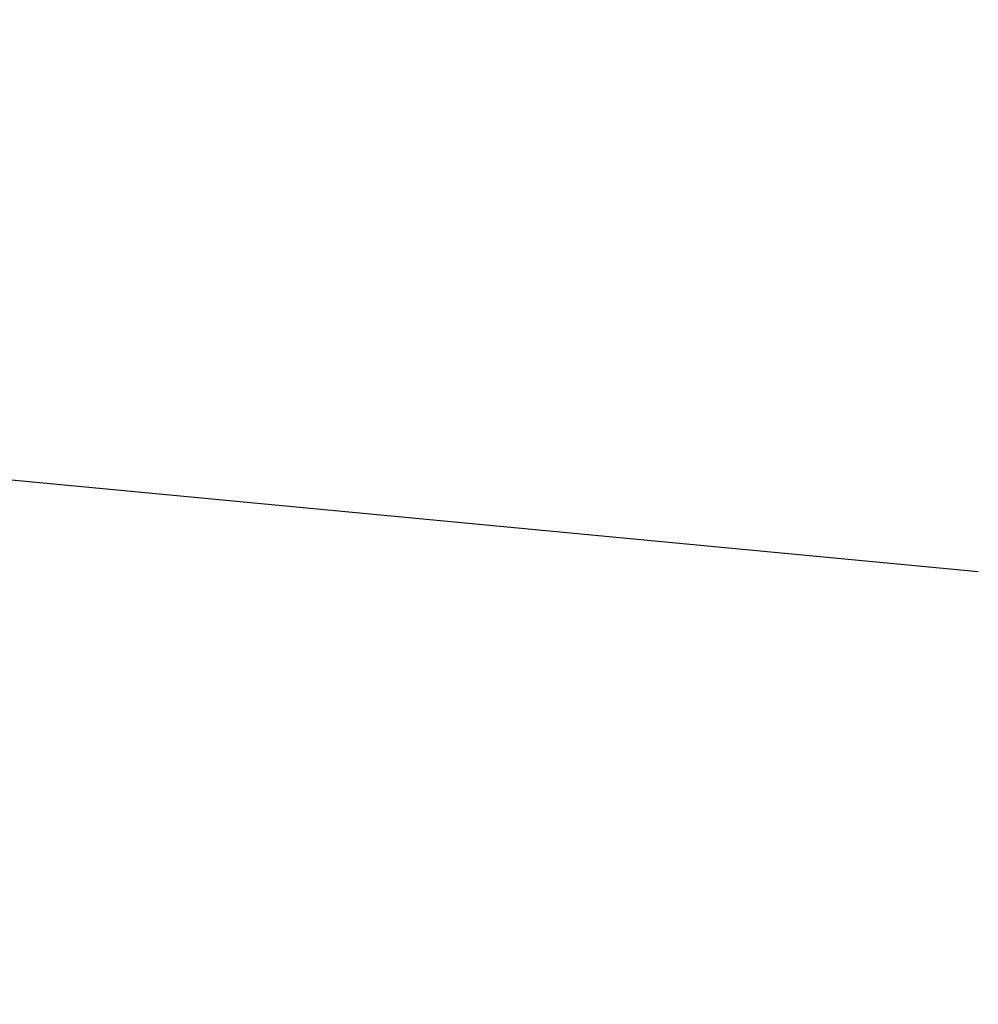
# Model space of a CAD drawing. Extents: x 10527 to 38813, y 13847 to 37526.
# Tile 167 of 256: x 35374.7818 to 35374.8015, y 36383.5746 to 36383.5949. Entities that reach past the tile are written whole.
import ezdxf

# ---------------------------------------------------------------- set-up
doc = ezdxf.new("R2010")
doc.units = 0
doc.header["$LTSCALE"] = 0.5
doc.header["$MEASUREMENT"] = 0
doc.layers.add('(032) Горизонтали утолщенные', color=32, linetype='Continuous', lineweight=30)

# ---------------------------------------------------------------- blocks, each defined once
blk = doc.blocks.new('gergrgrre')
at = {"layer": '(032) Горизонтали утолщенные', "color": 32}
blk.add_polyline3d([(360221.745167, 4200495.461406, 546), (360220.39, 4200495.589996, 546), (360218.98, 4200495.690002, 546), (360217.57, 4200495.739998, 546), (360216.2, 4200495.730003, 546), (360214.9, 4200495.639999, 546), (360213.68, 4200495.480003, 546), (360212.51, 4200495.25, 546), (360211.4, 4200494.949997, 546), (360210.33, 4200494.580002, 546), (360209.3, 4200494.139999, 546), (360208.29, 4200493.629997, 546), (360207.29, 4200493.059998, 546), (360206.32, 4200492.410004, 546), (360205.37, 4200491.68, 546), (360204.44, 4200490.860001, 546)], dxfattribs=at)
blk.add_polyline3d([(360221.745167, 4200495.461406, 546), (360220.39, 4200495.589996, 546), (360218.98, 4200495.690002, 546), (360217.57, 4200495.739998, 546), (360216.2, 4200495.730003, 546), (360214.9, 4200495.639999, 546), (360213.68, 4200495.480003, 546), (360212.51, 4200495.25, 546), (360211.4, 4200494.949997, 546), (360210.33, 4200494.580002, 546), (360209.3, 4200494.139999, 546), (360208.29, 4200493.629997, 546), (360207.29, 4200493.059998, 546), (360206.32, 4200492.410004, 546), (360205.37, 4200491.68, 546), (360204.44, 4200490.860001, 546)], dxfattribs=at)
blk.add_polyline3d([(360221.745167, 4200495.461406, 546), (360220.39, 4200495.589996, 546), (360218.98, 4200495.690002, 546), (360217.57, 4200495.739998, 546), (360216.2, 4200495.730003, 546), (360214.9, 4200495.639999, 546), (360213.68, 4200495.480003, 546), (360212.51, 4200495.25, 546), (360211.4, 4200494.949997, 546), (360210.33, 4200494.580002, 546), (360209.3, 4200494.139999, 546), (360208.29, 4200493.629997, 546), (360207.29, 4200493.059998, 546), (360206.32, 4200492.410004, 546), (360205.37, 4200491.68, 546), (360204.44, 4200490.860001, 546)], dxfattribs=at)
blk.add_polyline3d([(360221.745167, 4200495.461406, 546), (360220.39, 4200495.589996, 546), (360218.98, 4200495.690002, 546), (360217.57, 4200495.739998, 546), (360216.2, 4200495.730003, 546), (360214.9, 4200495.639999, 546), (360213.68, 4200495.480003, 546), (360212.51, 4200495.25, 546), (360211.4, 4200494.949997, 546), (360210.33, 4200494.580002, 546), (360209.3, 4200494.139999, 546), (360208.29, 4200493.629997, 546), (360207.29, 4200493.059998, 546), (360206.32, 4200492.410004, 546), (360205.37, 4200491.68, 546), (360204.44, 4200490.860001, 546)], dxfattribs=at)
blk.add_polyline3d([(360221.745167, 4200495.461406, 546), (360220.39, 4200495.589996, 546), (360218.98, 4200495.690002, 546), (360217.57, 4200495.739998, 546), (360216.2, 4200495.730003, 546), (360214.9, 4200495.639999, 546), (360213.68, 4200495.480003, 546), (360212.51, 4200495.25, 546), (360211.4, 4200494.949997, 546), (360210.33, 4200494.580002, 546), (360209.3, 4200494.139999, 546), (360208.29, 4200493.629997, 546), (360207.29, 4200493.059998, 546), (360206.32, 4200492.410004, 546), (360205.37, 4200491.68, 546), (360204.44, 4200490.860001, 546)], dxfattribs=at)
blk.add_polyline3d([(360221.745167, 4200495.461406, 546), (360220.39, 4200495.589996, 546), (360218.98, 4200495.690002, 546), (360217.57, 4200495.739998, 546), (360216.2, 4200495.730003, 546), (360214.9, 4200495.639999, 546), (360213.68, 4200495.480003, 546), (360212.51, 4200495.25, 546), (360211.4, 4200494.949997, 546), (360210.33, 4200494.580002, 546), (360209.3, 4200494.139999, 546), (360208.29, 4200493.629997, 546), (360207.29, 4200493.059998, 546), (360206.32, 4200492.410004, 546), (360205.37, 4200491.68, 546), (360204.44, 4200490.860001, 546)], dxfattribs=at)
blk.add_polyline3d([(360221.745167, 4200495.461406, 546), (360220.39, 4200495.589996, 546), (360218.98, 4200495.690002, 546), (360217.57, 4200495.739998, 546), (360216.2, 4200495.730003, 546), (360214.9, 4200495.639999, 546), (360213.68, 4200495.480003, 546), (360212.51, 4200495.25, 546), (360211.4, 4200494.949997, 546), (360210.33, 4200494.580002, 546), (360209.3, 4200494.139999, 546), (360208.29, 4200493.629997, 546), (360207.29, 4200493.059998, 546), (360206.32, 4200492.410004, 546), (360205.37, 4200491.68, 546), (360204.44, 4200490.860001, 546)], dxfattribs=at)
blk.add_polyline3d([(360221.745167, 4200495.461406, 546), (360220.39, 4200495.589996, 546), (360218.98, 4200495.690002, 546), (360217.57, 4200495.739998, 546), (360216.2, 4200495.730003, 546), (360214.9, 4200495.639999, 546), (360213.68, 4200495.480003, 546), (360212.51, 4200495.25, 546), (360211.4, 4200494.949997, 546), (360210.33, 4200494.580002, 546), (360209.3, 4200494.139999, 546), (360208.29, 4200493.629997, 546), (360207.29, 4200493.059998, 546), (360206.32, 4200492.410004, 546), (360205.37, 4200491.68, 546), (360204.44, 4200490.860001, 546)], dxfattribs=at)
blk.add_polyline3d([(360221.745167, 4200495.461406, 546), (360220.39, 4200495.589996, 546), (360218.98, 4200495.690002, 546), (360217.57, 4200495.739998, 546), (360216.2, 4200495.730003, 546), (360214.9, 4200495.639999, 546), (360213.68, 4200495.480003, 546), (360212.51, 4200495.25, 546), (360211.4, 4200494.949997, 546), (360210.33, 4200494.580002, 546), (360209.3, 4200494.139999, 546), (360208.29, 4200493.629997, 546), (360207.29, 4200493.059998, 546), (360206.32, 4200492.410004, 546), (360205.37, 4200491.68, 546), (360204.44, 4200490.860001, 546)], dxfattribs=at)
blk.add_polyline3d([(360221.745167, 4200495.461406, 546), (360220.39, 4200495.589996, 546), (360218.98, 4200495.690002, 546), (360217.57, 4200495.739998, 546), (360216.2, 4200495.730003, 546), (360214.9, 4200495.639999, 546), (360213.68, 4200495.480003, 546), (360212.51, 4200495.25, 546), (360211.4, 4200494.949997, 546), (360210.33, 4200494.580002, 546), (360209.3, 4200494.139999, 546), (360208.29, 4200493.629997, 546), (360207.29, 4200493.059998, 546), (360206.32, 4200492.410004, 546), (360205.37, 4200491.68, 546), (360204.44, 4200490.860001, 546)], dxfattribs=at)
blk.add_polyline3d([(360221.745167, 4200495.461406, 546), (360220.39, 4200495.589996, 546), (360218.98, 4200495.690002, 546), (360217.57, 4200495.739998, 546), (360216.2, 4200495.730003, 546), (360214.9, 4200495.639999, 546), (360213.68, 4200495.480003, 546), (360212.51, 4200495.25, 546), (360211.4, 4200494.949997, 546), (360210.33, 4200494.580002, 546), (360209.3, 4200494.139999, 546), (360208.29, 4200493.629997, 546), (360207.29, 4200493.059998, 546), (360206.32, 4200492.410004, 546), (360205.37, 4200491.68, 546), (360204.44, 4200490.860001, 546)], dxfattribs=at)
blk.add_polyline3d([(360221.745167, 4200495.461406, 546), (360220.39, 4200495.589996, 546), (360218.98, 4200495.690002, 546), (360217.57, 4200495.739998, 546), (360216.2, 4200495.730003, 546), (360214.9, 4200495.639999, 546), (360213.68, 4200495.480003, 546), (360212.51, 4200495.25, 546), (360211.4, 4200494.949997, 546), (360210.33, 4200494.580002, 546), (360209.3, 4200494.139999, 546), (360208.29, 4200493.629997, 546), (360207.29, 4200493.059998, 546), (360206.32, 4200492.410004, 546), (360205.37, 4200491.68, 546), (360204.44, 4200490.860001, 546)], dxfattribs=at)
blk.add_polyline3d([(360221.745167, 4200495.461406, 546), (360220.39, 4200495.589996, 546), (360218.98, 4200495.690002, 546), (360217.57, 4200495.739998, 546), (360216.2, 4200495.730003, 546), (360214.9, 4200495.639999, 546), (360213.68, 4200495.480003, 546), (360212.51, 4200495.25, 546), (360211.4, 4200494.949997, 546), (360210.33, 4200494.580002, 546), (360209.3, 4200494.139999, 546), (360208.29, 4200493.629997, 546), (360207.29, 4200493.059998, 546), (360206.32, 4200492.410004, 546), (360205.37, 4200491.68, 546), (360204.44, 4200490.860001, 546)], dxfattribs=at)
blk.add_polyline3d([(360221.745167, 4200495.461406, 546), (360220.39, 4200495.589996, 546), (360218.98, 4200495.690002, 546), (360217.57, 4200495.739998, 546), (360216.2, 4200495.730003, 546), (360214.9, 4200495.639999, 546), (360213.68, 4200495.480003, 546), (360212.51, 4200495.25, 546), (360211.4, 4200494.949997, 546), (360210.33, 4200494.580002, 546), (360209.3, 4200494.139999, 546), (360208.29, 4200493.629997, 546), (360207.29, 4200493.059998, 546), (360206.32, 4200492.410004, 546), (360205.37, 4200491.68, 546), (360204.44, 4200490.860001, 546)], dxfattribs=at)
blk.add_polyline3d([(360221.745167, 4200495.461406, 546), (360220.39, 4200495.589996, 546), (360218.98, 4200495.690002, 546), (360217.57, 4200495.739998, 546), (360216.2, 4200495.730003, 546), (360214.9, 4200495.639999, 546), (360213.68, 4200495.480003, 546), (360212.51, 4200495.25, 546), (360211.4, 4200494.949997, 546), (360210.33, 4200494.580002, 546), (360209.3, 4200494.139999, 546), (360208.29, 4200493.629997, 546), (360207.29, 4200493.059998, 546), (360206.32, 4200492.410004, 546), (360205.37, 4200491.68, 546), (360204.44, 4200490.860001, 546)], dxfattribs=at)
blk.add_polyline3d([(360221.745167, 4200495.461406, 546), (360220.39, 4200495.589996, 546), (360218.98, 4200495.690002, 546), (360217.57, 4200495.739998, 546), (360216.2, 4200495.730003, 546), (360214.9, 4200495.639999, 546), (360213.68, 4200495.480003, 546), (360212.51, 4200495.25, 546), (360211.4, 4200494.949997, 546), (360210.33, 4200494.580002, 546), (360209.3, 4200494.139999, 546), (360208.29, 4200493.629997, 546), (360207.29, 4200493.059998, 546), (360206.32, 4200492.410004, 546), (360205.37, 4200491.68, 546), (360204.44, 4200490.860001, 546)], dxfattribs=at)
blk.add_polyline3d([(360221.745167, 4200495.461406, 546), (360220.39, 4200495.589996, 546), (360218.98, 4200495.690002, 546), (360217.57, 4200495.739998, 546), (360216.2, 4200495.730003, 546), (360214.9, 4200495.639999, 546), (360213.68, 4200495.480003, 546), (360212.51, 4200495.25, 546), (360211.4, 4200494.949997, 546), (360210.33, 4200494.580002, 546), (360209.3, 4200494.139999, 546), (360208.29, 4200493.629997, 546), (360207.29, 4200493.059998, 546), (360206.32, 4200492.410004, 546), (360205.37, 4200491.68, 546), (360204.44, 4200490.860001, 546)], dxfattribs=at)
blk.add_polyline3d([(360221.745167, 4200495.461406, 546), (360220.39, 4200495.589996, 546), (360218.98, 4200495.690002, 546), (360217.57, 4200495.739998, 546), (360216.2, 4200495.730003, 546), (360214.9, 4200495.639999, 546), (360213.68, 4200495.480003, 546), (360212.51, 4200495.25, 546), (360211.4, 4200494.949997, 546), (360210.33, 4200494.580002, 546), (360209.3, 4200494.139999, 546), (360208.29, 4200493.629997, 546), (360207.29, 4200493.059998, 546), (360206.32, 4200492.410004, 546), (360205.37, 4200491.68, 546), (360204.44, 4200490.860001, 546)], dxfattribs=at)
blk.add_polyline3d([(360221.745167, 4200495.461406, 546), (360220.39, 4200495.589996, 546), (360218.98, 4200495.690002, 546), (360217.57, 4200495.739998, 546), (360216.2, 4200495.730003, 546), (360214.9, 4200495.639999, 546), (360213.68, 4200495.480003, 546), (360212.51, 4200495.25, 546), (360211.4, 4200494.949997, 546), (360210.33, 4200494.580002, 546), (360209.3, 4200494.139999, 546), (360208.29, 4200493.629997, 546), (360207.29, 4200493.059998, 546), (360206.32, 4200492.410004, 546), (360205.37, 4200491.68, 546), (360204.44, 4200490.860001, 546)], dxfattribs=at)
blk.add_polyline3d([(360221.745167, 4200495.461406, 546), (360220.39, 4200495.589996, 546), (360218.98, 4200495.690002, 546), (360217.57, 4200495.739998, 546), (360216.2, 4200495.730003, 546), (360214.9, 4200495.639999, 546), (360213.68, 4200495.480003, 546), (360212.51, 4200495.25, 546), (360211.4, 4200494.949997, 546), (360210.33, 4200494.580002, 546), (360209.3, 4200494.139999, 546), (360208.29, 4200493.629997, 546), (360207.29, 4200493.059998, 546), (360206.32, 4200492.410004, 546), (360205.37, 4200491.68, 546), (360204.44, 4200490.860001, 546)], dxfattribs=at)
blk.add_polyline3d([(360221.745167, 4200495.461406, 546), (360220.39, 4200495.589996, 546), (360218.98, 4200495.690002, 546), (360217.57, 4200495.739998, 546), (360216.2, 4200495.730003, 546), (360214.9, 4200495.639999, 546), (360213.68, 4200495.480003, 546), (360212.51, 4200495.25, 546), (360211.4, 4200494.949997, 546), (360210.33, 4200494.580002, 546), (360209.3, 4200494.139999, 546), (360208.29, 4200493.629997, 546), (360207.29, 4200493.059998, 546), (360206.32, 4200492.410004, 546), (360205.37, 4200491.68, 546), (360204.44, 4200490.860001, 546)], dxfattribs=at)
blk.add_polyline3d([(360221.745167, 4200495.461406, 546), (360220.39, 4200495.589996, 546), (360218.98, 4200495.690002, 546), (360217.57, 4200495.739998, 546), (360216.2, 4200495.730003, 546), (360214.9, 4200495.639999, 546), (360213.68, 4200495.480003, 546), (360212.51, 4200495.25, 546), (360211.4, 4200494.949997, 546), (360210.33, 4200494.580002, 546), (360209.3, 4200494.139999, 546), (360208.29, 4200493.629997, 546), (360207.29, 4200493.059998, 546), (360206.32, 4200492.410004, 546), (360205.37, 4200491.68, 546), (360204.44, 4200490.860001, 546)], dxfattribs=at)
blk.add_polyline3d([(360221.745167, 4200495.461406, 546), (360220.39, 4200495.589996, 546), (360218.98, 4200495.690002, 546), (360217.57, 4200495.739998, 546), (360216.2, 4200495.730003, 546), (360214.9, 4200495.639999, 546), (360213.68, 4200495.480003, 546), (360212.51, 4200495.25, 546), (360211.4, 4200494.949997, 546), (360210.33, 4200494.580002, 546), (360209.3, 4200494.139999, 546), (360208.29, 4200493.629997, 546), (360207.29, 4200493.059998, 546), (360206.32, 4200492.410004, 546), (360205.37, 4200491.68, 546), (360204.44, 4200490.860001, 546)], dxfattribs=at)
blk.add_polyline3d([(360221.745167, 4200495.461406, 546), (360220.39, 4200495.589996, 546), (360218.98, 4200495.690002, 546), (360217.57, 4200495.739998, 546), (360216.2, 4200495.730003, 546), (360214.9, 4200495.639999, 546), (360213.68, 4200495.480003, 546), (360212.51, 4200495.25, 546), (360211.4, 4200494.949997, 546), (360210.33, 4200494.580002, 546), (360209.3, 4200494.139999, 546), (360208.29, 4200493.629997, 546), (360207.29, 4200493.059998, 546), (360206.32, 4200492.410004, 546), (360205.37, 4200491.68, 546), (360204.44, 4200490.860001, 546)], dxfattribs=at)
blk.add_polyline3d([(360221.745167, 4200495.461406, 546), (360220.39, 4200495.589996, 546), (360218.98, 4200495.690002, 546), (360217.57, 4200495.739998, 546), (360216.2, 4200495.730003, 546), (360214.9, 4200495.639999, 546), (360213.68, 4200495.480003, 546), (360212.51, 4200495.25, 546), (360211.4, 4200494.949997, 546), (360210.33, 4200494.580002, 546), (360209.3, 4200494.139999, 546), (360208.29, 4200493.629997, 546), (360207.29, 4200493.059998, 546), (360206.32, 4200492.410004, 546), (360205.37, 4200491.68, 546), (360204.44, 4200490.860001, 546)], dxfattribs=at)
blk.add_polyline3d([(360221.745167, 4200495.461406, 546), (360220.39, 4200495.589996, 546), (360218.98, 4200495.690002, 546), (360217.57, 4200495.739998, 546), (360216.2, 4200495.730003, 546), (360214.9, 4200495.639999, 546), (360213.68, 4200495.480003, 546), (360212.51, 4200495.25, 546), (360211.4, 4200494.949997, 546), (360210.33, 4200494.580002, 546), (360209.3, 4200494.139999, 546), (360208.29, 4200493.629997, 546), (360207.29, 4200493.059998, 546), (360206.32, 4200492.410004, 546), (360205.37, 4200491.68, 546), (360204.44, 4200490.860001, 546)], dxfattribs=at)
blk.add_polyline3d([(360221.745167, 4200495.461406, 546), (360220.39, 4200495.589996, 546), (360218.98, 4200495.690002, 546), (360217.57, 4200495.739998, 546), (360216.2, 4200495.730003, 546), (360214.9, 4200495.639999, 546), (360213.68, 4200495.480003, 546), (360212.51, 4200495.25, 546), (360211.4, 4200494.949997, 546), (360210.33, 4200494.580002, 546), (360209.3, 4200494.139999, 546), (360208.29, 4200493.629997, 546), (360207.29, 4200493.059998, 546), (360206.32, 4200492.410004, 546), (360205.37, 4200491.68, 546), (360204.44, 4200490.860001, 546)], dxfattribs=at)
blk.add_polyline3d([(360221.745167, 4200495.461406, 546), (360220.39, 4200495.589996, 546), (360218.98, 4200495.690002, 546), (360217.57, 4200495.739998, 546), (360216.2, 4200495.730003, 546), (360214.9, 4200495.639999, 546), (360213.68, 4200495.480003, 546), (360212.51, 4200495.25, 546), (360211.4, 4200494.949997, 546), (360210.33, 4200494.580002, 546), (360209.3, 4200494.139999, 546), (360208.29, 4200493.629997, 546), (360207.29, 4200493.059998, 546), (360206.32, 4200492.410004, 546), (360205.37, 4200491.68, 546), (360204.44, 4200490.860001, 546)], dxfattribs=at)
blk.add_polyline3d([(360221.745167, 4200495.461406, 546), (360220.39, 4200495.589996, 546), (360218.98, 4200495.690002, 546), (360217.57, 4200495.739998, 546), (360216.2, 4200495.730003, 546), (360214.9, 4200495.639999, 546), (360213.68, 4200495.480003, 546), (360212.51, 4200495.25, 546), (360211.4, 4200494.949997, 546), (360210.33, 4200494.580002, 546), (360209.3, 4200494.139999, 546), (360208.29, 4200493.629997, 546), (360207.29, 4200493.059998, 546), (360206.32, 4200492.410004, 546), (360205.37, 4200491.68, 546), (360204.44, 4200490.860001, 546)], dxfattribs=at)
blk.add_polyline3d([(360221.745167, 4200495.461406, 546), (360220.39, 4200495.589996, 546), (360218.98, 4200495.690002, 546), (360217.57, 4200495.739998, 546), (360216.2, 4200495.730003, 546), (360214.9, 4200495.639999, 546), (360213.68, 4200495.480003, 546), (360212.51, 4200495.25, 546), (360211.4, 4200494.949997, 546), (360210.33, 4200494.580002, 546), (360209.3, 4200494.139999, 546), (360208.29, 4200493.629997, 546), (360207.29, 4200493.059998, 546), (360206.32, 4200492.410004, 546), (360205.37, 4200491.68, 546), (360204.44, 4200490.860001, 546)], dxfattribs=at)
blk.add_polyline3d([(360221.745167, 4200495.461406, 546), (360220.39, 4200495.589996, 546), (360218.98, 4200495.690002, 546), (360217.57, 4200495.739998, 546), (360216.2, 4200495.730003, 546), (360214.9, 4200495.639999, 546), (360213.68, 4200495.480003, 546), (360212.51, 4200495.25, 546), (360211.4, 4200494.949997, 546), (360210.33, 4200494.580002, 546), (360209.3, 4200494.139999, 546), (360208.29, 4200493.629997, 546), (360207.29, 4200493.059998, 546), (360206.32, 4200492.410004, 546), (360205.37, 4200491.68, 546), (360204.44, 4200490.860001, 546)], dxfattribs=at)
blk.add_polyline3d([(360221.745167, 4200495.461406, 546), (360220.39, 4200495.589996, 546), (360218.98, 4200495.690002, 546), (360217.57, 4200495.739998, 546), (360216.2, 4200495.730003, 546), (360214.9, 4200495.639999, 546), (360213.68, 4200495.480003, 546), (360212.51, 4200495.25, 546), (360211.4, 4200494.949997, 546), (360210.33, 4200494.580002, 546), (360209.3, 4200494.139999, 546), (360208.29, 4200493.629997, 546), (360207.29, 4200493.059998, 546), (360206.32, 4200492.410004, 546), (360205.37, 4200491.68, 546), (360204.44, 4200490.860001, 546)], dxfattribs=at)
blk.add_polyline3d([(360221.745167, 4200495.461406, 546), (360220.39, 4200495.589996, 546), (360218.98, 4200495.690002, 546), (360217.57, 4200495.739998, 546), (360216.2, 4200495.730003, 546), (360214.9, 4200495.639999, 546), (360213.68, 4200495.480003, 546), (360212.51, 4200495.25, 546), (360211.4, 4200494.949997, 546), (360210.33, 4200494.580002, 546), (360209.3, 4200494.139999, 546), (360208.29, 4200493.629997, 546), (360207.29, 4200493.059998, 546), (360206.32, 4200492.410004, 546), (360205.37, 4200491.68, 546), (360204.44, 4200490.860001, 546)], dxfattribs=at)
blk.add_polyline3d([(360221.745167, 4200495.461406, 546), (360220.39, 4200495.589996, 546), (360218.98, 4200495.690002, 546), (360217.57, 4200495.739998, 546), (360216.2, 4200495.730003, 546), (360214.9, 4200495.639999, 546), (360213.68, 4200495.480003, 546), (360212.51, 4200495.25, 546), (360211.4, 4200494.949997, 546), (360210.33, 4200494.580002, 546), (360209.3, 4200494.139999, 546), (360208.29, 4200493.629997, 546), (360207.29, 4200493.059998, 546), (360206.32, 4200492.410004, 546), (360205.37, 4200491.68, 546), (360204.44, 4200490.860001, 546)], dxfattribs=at)
blk.add_polyline3d([(360221.745167, 4200495.461406, 546), (360220.39, 4200495.589996, 546), (360218.98, 4200495.690002, 546), (360217.57, 4200495.739998, 546), (360216.2, 4200495.730003, 546), (360214.9, 4200495.639999, 546), (360213.68, 4200495.480003, 546), (360212.51, 4200495.25, 546), (360211.4, 4200494.949997, 546), (360210.33, 4200494.580002, 546), (360209.3, 4200494.139999, 546), (360208.29, 4200493.629997, 546), (360207.29, 4200493.059998, 546), (360206.32, 4200492.410004, 546), (360205.37, 4200491.68, 546), (360204.44, 4200490.860001, 546)], dxfattribs=at)
blk.add_polyline3d([(360221.745167, 4200495.461406, 546), (360220.39, 4200495.589996, 546), (360218.98, 4200495.690002, 546), (360217.57, 4200495.739998, 546), (360216.2, 4200495.730003, 546), (360214.9, 4200495.639999, 546), (360213.68, 4200495.480003, 546), (360212.51, 4200495.25, 546), (360211.4, 4200494.949997, 546), (360210.33, 4200494.580002, 546), (360209.3, 4200494.139999, 546), (360208.29, 4200493.629997, 546), (360207.29, 4200493.059998, 546), (360206.32, 4200492.410004, 546), (360205.37, 4200491.68, 546), (360204.44, 4200490.860001, 546)], dxfattribs=at)
blk.add_polyline3d([(360221.745167, 4200495.461406, 546), (360220.39, 4200495.589996, 546), (360218.98, 4200495.690002, 546), (360217.57, 4200495.739998, 546), (360216.2, 4200495.730003, 546), (360214.9, 4200495.639999, 546), (360213.68, 4200495.480003, 546), (360212.51, 4200495.25, 546), (360211.4, 4200494.949997, 546), (360210.33, 4200494.580002, 546), (360209.3, 4200494.139999, 546), (360208.29, 4200493.629997, 546), (360207.29, 4200493.059998, 546), (360206.32, 4200492.410004, 546), (360205.37, 4200491.68, 546), (360204.44, 4200490.860001, 546)], dxfattribs=at)
blk.add_polyline3d([(360221.745167, 4200495.461406, 546), (360220.39, 4200495.589996, 546), (360218.98, 4200495.690002, 546), (360217.57, 4200495.739998, 546), (360216.2, 4200495.730003, 546), (360214.9, 4200495.639999, 546), (360213.68, 4200495.480003, 546), (360212.51, 4200495.25, 546), (360211.4, 4200494.949997, 546), (360210.33, 4200494.580002, 546), (360209.3, 4200494.139999, 546), (360208.29, 4200493.629997, 546), (360207.29, 4200493.059998, 546), (360206.32, 4200492.410004, 546), (360205.37, 4200491.68, 546), (360204.44, 4200490.860001, 546)], dxfattribs=at)
blk.add_polyline3d([(360221.745167, 4200495.461406, 546), (360220.39, 4200495.589996, 546), (360218.98, 4200495.690002, 546), (360217.57, 4200495.739998, 546), (360216.2, 4200495.730003, 546), (360214.9, 4200495.639999, 546), (360213.68, 4200495.480003, 546), (360212.51, 4200495.25, 546), (360211.4, 4200494.949997, 546), (360210.33, 4200494.580002, 546), (360209.3, 4200494.139999, 546), (360208.29, 4200493.629997, 546), (360207.29, 4200493.059998, 546), (360206.32, 4200492.410004, 546), (360205.37, 4200491.68, 546), (360204.44, 4200490.860001, 546)], dxfattribs=at)
blk.add_polyline3d([(360221.745167, 4200495.461406, 546), (360220.39, 4200495.589996, 546), (360218.98, 4200495.690002, 546), (360217.57, 4200495.739998, 546), (360216.2, 4200495.730003, 546), (360214.9, 4200495.639999, 546), (360213.68, 4200495.480003, 546), (360212.51, 4200495.25, 546), (360211.4, 4200494.949997, 546), (360210.33, 4200494.580002, 546), (360209.3, 4200494.139999, 546), (360208.29, 4200493.629997, 546), (360207.29, 4200493.059998, 546), (360206.32, 4200492.410004, 546), (360205.37, 4200491.68, 546), (360204.44, 4200490.860001, 546)], dxfattribs=at)
blk.add_polyline3d([(360221.745167, 4200495.461406, 546), (360220.39, 4200495.589996, 546), (360218.98, 4200495.690002, 546), (360217.57, 4200495.739998, 546), (360216.2, 4200495.730003, 546), (360214.9, 4200495.639999, 546), (360213.68, 4200495.480003, 546), (360212.51, 4200495.25, 546), (360211.4, 4200494.949997, 546), (360210.33, 4200494.580002, 546), (360209.3, 4200494.139999, 546), (360208.29, 4200493.629997, 546), (360207.29, 4200493.059998, 546), (360206.32, 4200492.410004, 546), (360205.37, 4200491.68, 546), (360204.44, 4200490.860001, 546)], dxfattribs=at)
blk.add_polyline3d([(360221.745167, 4200495.461406, 546), (360220.39, 4200495.589996, 546), (360218.98, 4200495.690002, 546), (360217.57, 4200495.739998, 546), (360216.2, 4200495.730003, 546), (360214.9, 4200495.639999, 546), (360213.68, 4200495.480003, 546), (360212.51, 4200495.25, 546), (360211.4, 4200494.949997, 546), (360210.33, 4200494.580002, 546), (360209.3, 4200494.139999, 546), (360208.29, 4200493.629997, 546), (360207.29, 4200493.059998, 546), (360206.32, 4200492.410004, 546), (360205.37, 4200491.68, 546), (360204.44, 4200490.860001, 546)], dxfattribs=at)
blk.add_polyline3d([(360221.745167, 4200495.461406, 546), (360220.39, 4200495.589996, 546), (360218.98, 4200495.690002, 546), (360217.57, 4200495.739998, 546), (360216.2, 4200495.730003, 546), (360214.9, 4200495.639999, 546), (360213.68, 4200495.480003, 546), (360212.51, 4200495.25, 546), (360211.4, 4200494.949997, 546), (360210.33, 4200494.580002, 546), (360209.3, 4200494.139999, 546), (360208.29, 4200493.629997, 546), (360207.29, 4200493.059998, 546), (360206.32, 4200492.410004, 546), (360205.37, 4200491.68, 546), (360204.44, 4200490.860001, 546)], dxfattribs=at)
blk.add_polyline3d([(360221.745167, 4200495.461406, 546), (360220.39, 4200495.589996, 546), (360218.98, 4200495.690002, 546), (360217.57, 4200495.739998, 546), (360216.2, 4200495.730003, 546), (360214.9, 4200495.639999, 546), (360213.68, 4200495.480003, 546), (360212.51, 4200495.25, 546), (360211.4, 4200494.949997, 546), (360210.33, 4200494.580002, 546), (360209.3, 4200494.139999, 546), (360208.29, 4200493.629997, 546), (360207.29, 4200493.059998, 546), (360206.32, 4200492.410004, 546), (360205.37, 4200491.68, 546), (360204.44, 4200490.860001, 546)], dxfattribs=at)
blk.add_polyline3d([(360221.745167, 4200495.461406, 546), (360220.39, 4200495.589996, 546), (360218.98, 4200495.690002, 546), (360217.57, 4200495.739998, 546), (360216.2, 4200495.730003, 546), (360214.9, 4200495.639999, 546), (360213.68, 4200495.480003, 546), (360212.51, 4200495.25, 546), (360211.4, 4200494.949997, 546), (360210.33, 4200494.580002, 546), (360209.3, 4200494.139999, 546), (360208.29, 4200493.629997, 546), (360207.29, 4200493.059998, 546), (360206.32, 4200492.410004, 546), (360205.37, 4200491.68, 546), (360204.44, 4200490.860001, 546)], dxfattribs=at)
blk.add_polyline3d([(360221.745167, 4200495.461406, 546), (360220.39, 4200495.589996, 546), (360218.98, 4200495.690002, 546), (360217.57, 4200495.739998, 546), (360216.2, 4200495.730003, 546), (360214.9, 4200495.639999, 546), (360213.68, 4200495.480003, 546), (360212.51, 4200495.25, 546), (360211.4, 4200494.949997, 546), (360210.33, 4200494.580002, 546), (360209.3, 4200494.139999, 546), (360208.29, 4200493.629997, 546), (360207.29, 4200493.059998, 546), (360206.32, 4200492.410004, 546), (360205.37, 4200491.68, 546), (360204.44, 4200490.860001, 546)], dxfattribs=at)
blk.add_polyline3d([(360221.745167, 4200495.461406, 546), (360220.39, 4200495.589996, 546), (360218.98, 4200495.690002, 546), (360217.57, 4200495.739998, 546), (360216.2, 4200495.730003, 546), (360214.9, 4200495.639999, 546), (360213.68, 4200495.480003, 546), (360212.51, 4200495.25, 546), (360211.4, 4200494.949997, 546), (360210.33, 4200494.580002, 546), (360209.3, 4200494.139999, 546), (360208.29, 4200493.629997, 546), (360207.29, 4200493.059998, 546), (360206.32, 4200492.410004, 546), (360205.37, 4200491.68, 546), (360204.44, 4200490.860001, 546)], dxfattribs=at)
blk.add_polyline3d([(360221.745167, 4200495.461406, 546), (360220.39, 4200495.589996, 546), (360218.98, 4200495.690002, 546), (360217.57, 4200495.739998, 546), (360216.2, 4200495.730003, 546), (360214.9, 4200495.639999, 546), (360213.68, 4200495.480003, 546), (360212.51, 4200495.25, 546), (360211.4, 4200494.949997, 546), (360210.33, 4200494.580002, 546), (360209.3, 4200494.139999, 546), (360208.29, 4200493.629997, 546), (360207.29, 4200493.059998, 546), (360206.32, 4200492.410004, 546), (360205.37, 4200491.68, 546), (360204.44, 4200490.860001, 546)], dxfattribs=at)
blk.add_polyline3d([(360221.745167, 4200495.461406, 546), (360220.39, 4200495.589996, 546), (360218.98, 4200495.690002, 546), (360217.57, 4200495.739998, 546), (360216.2, 4200495.730003, 546), (360214.9, 4200495.639999, 546), (360213.68, 4200495.480003, 546), (360212.51, 4200495.25, 546), (360211.4, 4200494.949997, 546), (360210.33, 4200494.580002, 546), (360209.3, 4200494.139999, 546), (360208.29, 4200493.629997, 546), (360207.29, 4200493.059998, 546), (360206.32, 4200492.410004, 546), (360205.37, 4200491.68, 546), (360204.44, 4200490.860001, 546)], dxfattribs=at)
blk.add_polyline3d([(360221.745167, 4200495.461406, 546), (360220.39, 4200495.589996, 546), (360218.98, 4200495.690002, 546), (360217.57, 4200495.739998, 546), (360216.2, 4200495.730003, 546), (360214.9, 4200495.639999, 546), (360213.68, 4200495.480003, 546), (360212.51, 4200495.25, 546), (360211.4, 4200494.949997, 546), (360210.33, 4200494.580002, 546), (360209.3, 4200494.139999, 546), (360208.29, 4200493.629997, 546), (360207.29, 4200493.059998, 546), (360206.32, 4200492.410004, 546), (360205.37, 4200491.68, 546), (360204.44, 4200490.860001, 546)], dxfattribs=at)
blk.add_polyline3d([(360221.745167, 4200495.461406, 546), (360220.39, 4200495.589996, 546), (360218.98, 4200495.690002, 546), (360217.57, 4200495.739998, 546), (360216.2, 4200495.730003, 546), (360214.9, 4200495.639999, 546), (360213.68, 4200495.480003, 546), (360212.51, 4200495.25, 546), (360211.4, 4200494.949997, 546), (360210.33, 4200494.580002, 546), (360209.3, 4200494.139999, 546), (360208.29, 4200493.629997, 546), (360207.29, 4200493.059998, 546), (360206.32, 4200492.410004, 546), (360205.37, 4200491.68, 546), (360204.44, 4200490.860001, 546)], dxfattribs=at)
blk.add_polyline3d([(360221.745167, 4200495.461406, 546), (360220.39, 4200495.589996, 546), (360218.98, 4200495.690002, 546), (360217.57, 4200495.739998, 546), (360216.2, 4200495.730003, 546), (360214.9, 4200495.639999, 546), (360213.68, 4200495.480003, 546), (360212.51, 4200495.25, 546), (360211.4, 4200494.949997, 546), (360210.33, 4200494.580002, 546), (360209.3, 4200494.139999, 546), (360208.29, 4200493.629997, 546), (360207.29, 4200493.059998, 546), (360206.32, 4200492.410004, 546), (360205.37, 4200491.68, 546), (360204.44, 4200490.860001, 546)], dxfattribs=at)
blk.add_polyline3d([(360221.745167, 4200495.461406, 546), (360220.39, 4200495.589996, 546), (360218.98, 4200495.690002, 546), (360217.57, 4200495.739998, 546), (360216.2, 4200495.730003, 546), (360214.9, 4200495.639999, 546), (360213.68, 4200495.480003, 546), (360212.51, 4200495.25, 546), (360211.4, 4200494.949997, 546), (360210.33, 4200494.580002, 546), (360209.3, 4200494.139999, 546), (360208.29, 4200493.629997, 546), (360207.29, 4200493.059998, 546), (360206.32, 4200492.410004, 546), (360205.37, 4200491.68, 546), (360204.44, 4200490.860001, 546)], dxfattribs=at)
blk.add_polyline3d([(360221.745167, 4200495.461406, 546), (360220.39, 4200495.589996, 546), (360218.98, 4200495.690002, 546), (360217.57, 4200495.739998, 546), (360216.2, 4200495.730003, 546), (360214.9, 4200495.639999, 546), (360213.68, 4200495.480003, 546), (360212.51, 4200495.25, 546), (360211.4, 4200494.949997, 546), (360210.33, 4200494.580002, 546), (360209.3, 4200494.139999, 546), (360208.29, 4200493.629997, 546), (360207.29, 4200493.059998, 546), (360206.32, 4200492.410004, 546), (360205.37, 4200491.68, 546), (360204.44, 4200490.860001, 546)], dxfattribs=at)
blk.add_polyline3d([(360221.745167, 4200495.461406, 546), (360220.39, 4200495.589996, 546), (360218.98, 4200495.690002, 546), (360217.57, 4200495.739998, 546), (360216.2, 4200495.730003, 546), (360214.9, 4200495.639999, 546), (360213.68, 4200495.480003, 546), (360212.51, 4200495.25, 546), (360211.4, 4200494.949997, 546), (360210.33, 4200494.580002, 546), (360209.3, 4200494.139999, 546), (360208.29, 4200493.629997, 546), (360207.29, 4200493.059998, 546), (360206.32, 4200492.410004, 546), (360205.37, 4200491.68, 546), (360204.44, 4200490.860001, 546)], dxfattribs=at)
blk.add_polyline3d([(360221.745167, 4200495.461406, 546), (360220.39, 4200495.589996, 546), (360218.98, 4200495.690002, 546), (360217.57, 4200495.739998, 546), (360216.2, 4200495.730003, 546), (360214.9, 4200495.639999, 546), (360213.68, 4200495.480003, 546), (360212.51, 4200495.25, 546), (360211.4, 4200494.949997, 546), (360210.33, 4200494.580002, 546), (360209.3, 4200494.139999, 546), (360208.29, 4200493.629997, 546), (360207.29, 4200493.059998, 546), (360206.32, 4200492.410004, 546), (360205.37, 4200491.68, 546), (360204.44, 4200490.860001, 546)], dxfattribs=at)
blk.add_polyline3d([(360221.745167, 4200495.461406, 546), (360220.39, 4200495.589996, 546), (360218.98, 4200495.690002, 546), (360217.57, 4200495.739998, 546), (360216.2, 4200495.730003, 546), (360214.9, 4200495.639999, 546), (360213.68, 4200495.480003, 546), (360212.51, 4200495.25, 546), (360211.4, 4200494.949997, 546), (360210.33, 4200494.580002, 546), (360209.3, 4200494.139999, 546), (360208.29, 4200493.629997, 546), (360207.29, 4200493.059998, 546), (360206.32, 4200492.410004, 546), (360205.37, 4200491.68, 546), (360204.44, 4200490.860001, 546)], dxfattribs=at)
blk.add_polyline3d([(360221.745167, 4200495.461406, 546), (360220.39, 4200495.589996, 546), (360218.98, 4200495.690002, 546), (360217.57, 4200495.739998, 546), (360216.2, 4200495.730003, 546), (360214.9, 4200495.639999, 546), (360213.68, 4200495.480003, 546), (360212.51, 4200495.25, 546), (360211.4, 4200494.949997, 546), (360210.33, 4200494.580002, 546), (360209.3, 4200494.139999, 546), (360208.29, 4200493.629997, 546), (360207.29, 4200493.059998, 546), (360206.32, 4200492.410004, 546), (360205.37, 4200491.68, 546), (360204.44, 4200490.860001, 546)], dxfattribs=at)
blk.add_polyline3d([(360221.745167, 4200495.461406, 546), (360220.39, 4200495.589996, 546), (360218.98, 4200495.690002, 546), (360217.57, 4200495.739998, 546), (360216.2, 4200495.730003, 546), (360214.9, 4200495.639999, 546), (360213.68, 4200495.480003, 546), (360212.51, 4200495.25, 546), (360211.4, 4200494.949997, 546), (360210.33, 4200494.580002, 546), (360209.3, 4200494.139999, 546), (360208.29, 4200493.629997, 546), (360207.29, 4200493.059998, 546), (360206.32, 4200492.410004, 546), (360205.37, 4200491.68, 546), (360204.44, 4200490.860001, 546)], dxfattribs=at)
blk.add_polyline3d([(360221.745167, 4200495.461406, 546), (360220.39, 4200495.589996, 546), (360218.98, 4200495.690002, 546), (360217.57, 4200495.739998, 546), (360216.2, 4200495.730003, 546), (360214.9, 4200495.639999, 546), (360213.68, 4200495.480003, 546), (360212.51, 4200495.25, 546), (360211.4, 4200494.949997, 546), (360210.33, 4200494.580002, 546), (360209.3, 4200494.139999, 546), (360208.29, 4200493.629997, 546), (360207.29, 4200493.059998, 546), (360206.32, 4200492.410004, 546), (360205.37, 4200491.68, 546), (360204.44, 4200490.860001, 546)], dxfattribs=at)
blk.add_polyline3d([(360221.745167, 4200495.461406, 546), (360220.39, 4200495.589996, 546), (360218.98, 4200495.690002, 546), (360217.57, 4200495.739998, 546), (360216.2, 4200495.730003, 546), (360214.9, 4200495.639999, 546), (360213.68, 4200495.480003, 546), (360212.51, 4200495.25, 546), (360211.4, 4200494.949997, 546), (360210.33, 4200494.580002, 546), (360209.3, 4200494.139999, 546), (360208.29, 4200493.629997, 546), (360207.29, 4200493.059998, 546), (360206.32, 4200492.410004, 546), (360205.37, 4200491.68, 546), (360204.44, 4200490.860001, 546)], dxfattribs=at)
blk.add_polyline3d([(360221.745167, 4200495.461406, 546), (360220.39, 4200495.589996, 546), (360218.98, 4200495.690002, 546), (360217.57, 4200495.739998, 546), (360216.2, 4200495.730003, 546), (360214.9, 4200495.639999, 546), (360213.68, 4200495.480003, 546), (360212.51, 4200495.25, 546), (360211.4, 4200494.949997, 546), (360210.33, 4200494.580002, 546), (360209.3, 4200494.139999, 546), (360208.29, 4200493.629997, 546), (360207.29, 4200493.059998, 546), (360206.32, 4200492.410004, 546), (360205.37, 4200491.68, 546), (360204.44, 4200490.860001, 546)], dxfattribs=at)
blk.add_polyline3d([(360221.745167, 4200495.461406, 546), (360220.39, 4200495.589996, 546), (360218.98, 4200495.690002, 546), (360217.57, 4200495.739998, 546), (360216.2, 4200495.730003, 546), (360214.9, 4200495.639999, 546), (360213.68, 4200495.480003, 546), (360212.51, 4200495.25, 546), (360211.4, 4200494.949997, 546), (360210.33, 4200494.580002, 546), (360209.3, 4200494.139999, 546), (360208.29, 4200493.629997, 546), (360207.29, 4200493.059998, 546), (360206.32, 4200492.410004, 546), (360205.37, 4200491.68, 546), (360204.44, 4200490.860001, 546)], dxfattribs=at)
blk.add_polyline3d([(360221.745167, 4200495.461406, 546), (360220.39, 4200495.589996, 546), (360218.98, 4200495.690002, 546), (360217.57, 4200495.739998, 546), (360216.2, 4200495.730003, 546), (360214.9, 4200495.639999, 546), (360213.68, 4200495.480003, 546), (360212.51, 4200495.25, 546), (360211.4, 4200494.949997, 546), (360210.33, 4200494.580002, 546), (360209.3, 4200494.139999, 546), (360208.29, 4200493.629997, 546), (360207.29, 4200493.059998, 546), (360206.32, 4200492.410004, 546), (360205.37, 4200491.68, 546), (360204.44, 4200490.860001, 546)], dxfattribs=at)
blk.add_polyline3d([(360221.745167, 4200495.461406, 546), (360220.39, 4200495.589996, 546), (360218.98, 4200495.690002, 546), (360217.57, 4200495.739998, 546), (360216.2, 4200495.730003, 546), (360214.9, 4200495.639999, 546), (360213.68, 4200495.480003, 546), (360212.51, 4200495.25, 546), (360211.4, 4200494.949997, 546), (360210.33, 4200494.580002, 546), (360209.3, 4200494.139999, 546), (360208.29, 4200493.629997, 546), (360207.29, 4200493.059998, 546), (360206.32, 4200492.410004, 546), (360205.37, 4200491.68, 546), (360204.44, 4200490.860001, 546)], dxfattribs=at)
blk.add_polyline3d([(360221.745167, 4200495.461406, 546), (360220.39, 4200495.589996, 546), (360218.98, 4200495.690002, 546), (360217.57, 4200495.739998, 546), (360216.2, 4200495.730003, 546), (360214.9, 4200495.639999, 546), (360213.68, 4200495.480003, 546), (360212.51, 4200495.25, 546), (360211.4, 4200494.949997, 546), (360210.33, 4200494.580002, 546), (360209.3, 4200494.139999, 546), (360208.29, 4200493.629997, 546), (360207.29, 4200493.059998, 546), (360206.32, 4200492.410004, 546), (360205.37, 4200491.68, 546), (360204.44, 4200490.860001, 546)], dxfattribs=at)
blk.add_polyline3d([(360221.745167, 4200495.461406, 546), (360220.39, 4200495.589996, 546), (360218.98, 4200495.690002, 546), (360217.57, 4200495.739998, 546), (360216.2, 4200495.730003, 546), (360214.9, 4200495.639999, 546), (360213.68, 4200495.480003, 546), (360212.51, 4200495.25, 546), (360211.4, 4200494.949997, 546), (360210.33, 4200494.580002, 546), (360209.3, 4200494.139999, 546), (360208.29, 4200493.629997, 546), (360207.29, 4200493.059998, 546), (360206.32, 4200492.410004, 546), (360205.37, 4200491.68, 546), (360204.44, 4200490.860001, 546)], dxfattribs=at)
blk.add_polyline3d([(360221.745167, 4200495.461406, 546), (360220.39, 4200495.589996, 546), (360218.98, 4200495.690002, 546), (360217.57, 4200495.739998, 546), (360216.2, 4200495.730003, 546), (360214.9, 4200495.639999, 546), (360213.68, 4200495.480003, 546), (360212.51, 4200495.25, 546), (360211.4, 4200494.949997, 546), (360210.33, 4200494.580002, 546), (360209.3, 4200494.139999, 546), (360208.29, 4200493.629997, 546), (360207.29, 4200493.059998, 546), (360206.32, 4200492.410004, 546), (360205.37, 4200491.68, 546), (360204.44, 4200490.860001, 546)], dxfattribs=at)
blk.add_polyline3d([(360221.745167, 4200495.461406, 546), (360220.39, 4200495.589996, 546), (360218.98, 4200495.690002, 546), (360217.57, 4200495.739998, 546), (360216.2, 4200495.730003, 546), (360214.9, 4200495.639999, 546), (360213.68, 4200495.480003, 546), (360212.51, 4200495.25, 546), (360211.4, 4200494.949997, 546), (360210.33, 4200494.580002, 546), (360209.3, 4200494.139999, 546), (360208.29, 4200493.629997, 546), (360207.29, 4200493.059998, 546), (360206.32, 4200492.410004, 546), (360205.37, 4200491.68, 546), (360204.44, 4200490.860001, 546)], dxfattribs=at)
blk.add_polyline3d([(360221.745167, 4200495.461406, 546), (360220.39, 4200495.589996, 546), (360218.98, 4200495.690002, 546), (360217.57, 4200495.739998, 546), (360216.2, 4200495.730003, 546), (360214.9, 4200495.639999, 546), (360213.68, 4200495.480003, 546), (360212.51, 4200495.25, 546), (360211.4, 4200494.949997, 546), (360210.33, 4200494.580002, 546), (360209.3, 4200494.139999, 546), (360208.29, 4200493.629997, 546), (360207.29, 4200493.059998, 546), (360206.32, 4200492.410004, 546), (360205.37, 4200491.68, 546), (360204.44, 4200490.860001, 546)], dxfattribs=at)
blk.add_polyline3d([(360221.745167, 4200495.461406, 546), (360220.39, 4200495.589996, 546), (360218.98, 4200495.690002, 546), (360217.57, 4200495.739998, 546), (360216.2, 4200495.730003, 546), (360214.9, 4200495.639999, 546), (360213.68, 4200495.480003, 546), (360212.51, 4200495.25, 546), (360211.4, 4200494.949997, 546), (360210.33, 4200494.580002, 546), (360209.3, 4200494.139999, 546), (360208.29, 4200493.629997, 546), (360207.29, 4200493.059998, 546), (360206.32, 4200492.410004, 546), (360205.37, 4200491.68, 546), (360204.44, 4200490.860001, 546)], dxfattribs=at)
blk.add_polyline3d([(360221.745167, 4200495.461406, 546), (360220.39, 4200495.589996, 546), (360218.98, 4200495.690002, 546), (360217.57, 4200495.739998, 546), (360216.2, 4200495.730003, 546), (360214.9, 4200495.639999, 546), (360213.68, 4200495.480003, 546), (360212.51, 4200495.25, 546), (360211.4, 4200494.949997, 546), (360210.33, 4200494.580002, 546), (360209.3, 4200494.139999, 546), (360208.29, 4200493.629997, 546), (360207.29, 4200493.059998, 546), (360206.32, 4200492.410004, 546), (360205.37, 4200491.68, 546), (360204.44, 4200490.860001, 546)], dxfattribs=at)
blk.add_polyline3d([(360221.745167, 4200495.461406, 546), (360220.39, 4200495.589996, 546), (360218.98, 4200495.690002, 546), (360217.57, 4200495.739998, 546), (360216.2, 4200495.730003, 546), (360214.9, 4200495.639999, 546), (360213.68, 4200495.480003, 546), (360212.51, 4200495.25, 546), (360211.4, 4200494.949997, 546), (360210.33, 4200494.580002, 546), (360209.3, 4200494.139999, 546), (360208.29, 4200493.629997, 546), (360207.29, 4200493.059998, 546), (360206.32, 4200492.410004, 546), (360205.37, 4200491.68, 546), (360204.44, 4200490.860001, 546)], dxfattribs=at)
blk.add_polyline3d([(360221.745167, 4200495.461406, 546), (360220.39, 4200495.589996, 546), (360218.98, 4200495.690002, 546), (360217.57, 4200495.739998, 546), (360216.2, 4200495.730003, 546), (360214.9, 4200495.639999, 546), (360213.68, 4200495.480003, 546), (360212.51, 4200495.25, 546), (360211.4, 4200494.949997, 546), (360210.33, 4200494.580002, 546), (360209.3, 4200494.139999, 546), (360208.29, 4200493.629997, 546), (360207.29, 4200493.059998, 546), (360206.32, 4200492.410004, 546), (360205.37, 4200491.68, 546), (360204.44, 4200490.860001, 546)], dxfattribs=at)
blk.add_polyline3d([(360221.745167, 4200495.461406, 546), (360220.39, 4200495.589996, 546), (360218.98, 4200495.690002, 546), (360217.57, 4200495.739998, 546), (360216.2, 4200495.730003, 546), (360214.9, 4200495.639999, 546), (360213.68, 4200495.480003, 546), (360212.51, 4200495.25, 546), (360211.4, 4200494.949997, 546), (360210.33, 4200494.580002, 546), (360209.3, 4200494.139999, 546), (360208.29, 4200493.629997, 546), (360207.29, 4200493.059998, 546), (360206.32, 4200492.410004, 546), (360205.37, 4200491.68, 546), (360204.44, 4200490.860001, 546)], dxfattribs=at)
blk.add_polyline3d([(360221.745167, 4200495.461406, 546), (360220.39, 4200495.589996, 546), (360218.98, 4200495.690002, 546), (360217.57, 4200495.739998, 546), (360216.2, 4200495.730003, 546), (360214.9, 4200495.639999, 546), (360213.68, 4200495.480003, 546), (360212.51, 4200495.25, 546), (360211.4, 4200494.949997, 546), (360210.33, 4200494.580002, 546), (360209.3, 4200494.139999, 546), (360208.29, 4200493.629997, 546), (360207.29, 4200493.059998, 546), (360206.32, 4200492.410004, 546), (360205.37, 4200491.68, 546), (360204.44, 4200490.860001, 546)], dxfattribs=at)
blk.add_polyline3d([(360221.745167, 4200495.461406, 546), (360220.39, 4200495.589996, 546), (360218.98, 4200495.690002, 546), (360217.57, 4200495.739998, 546), (360216.2, 4200495.730003, 546), (360214.9, 4200495.639999, 546), (360213.68, 4200495.480003, 546), (360212.51, 4200495.25, 546), (360211.4, 4200494.949997, 546), (360210.33, 4200494.580002, 546), (360209.3, 4200494.139999, 546), (360208.29, 4200493.629997, 546), (360207.29, 4200493.059998, 546), (360206.32, 4200492.410004, 546), (360205.37, 4200491.68, 546), (360204.44, 4200490.860001, 546)], dxfattribs=at)
blk.add_polyline3d([(360221.745167, 4200495.461406, 546), (360220.39, 4200495.589996, 546), (360218.98, 4200495.690002, 546), (360217.57, 4200495.739998, 546), (360216.2, 4200495.730003, 546), (360214.9, 4200495.639999, 546), (360213.68, 4200495.480003, 546), (360212.51, 4200495.25, 546), (360211.4, 4200494.949997, 546), (360210.33, 4200494.580002, 546), (360209.3, 4200494.139999, 546), (360208.29, 4200493.629997, 546), (360207.29, 4200493.059998, 546), (360206.32, 4200492.410004, 546), (360205.37, 4200491.68, 546), (360204.44, 4200490.860001, 546)], dxfattribs=at)
blk.add_polyline3d([(360221.745167, 4200495.461406, 546), (360220.39, 4200495.589996, 546), (360218.98, 4200495.690002, 546), (360217.57, 4200495.739998, 546), (360216.2, 4200495.730003, 546), (360214.9, 4200495.639999, 546), (360213.68, 4200495.480003, 546), (360212.51, 4200495.25, 546), (360211.4, 4200494.949997, 546), (360210.33, 4200494.580002, 546), (360209.3, 4200494.139999, 546), (360208.29, 4200493.629997, 546), (360207.29, 4200493.059998, 546), (360206.32, 4200492.410004, 546), (360205.37, 4200491.68, 546), (360204.44, 4200490.860001, 546)], dxfattribs=at)
blk.add_polyline3d([(360221.745167, 4200495.461406, 546), (360220.39, 4200495.589996, 546), (360218.98, 4200495.690002, 546), (360217.57, 4200495.739998, 546), (360216.2, 4200495.730003, 546), (360214.9, 4200495.639999, 546), (360213.68, 4200495.480003, 546), (360212.51, 4200495.25, 546), (360211.4, 4200494.949997, 546), (360210.33, 4200494.580002, 546), (360209.3, 4200494.139999, 546), (360208.29, 4200493.629997, 546), (360207.29, 4200493.059998, 546), (360206.32, 4200492.410004, 546), (360205.37, 4200491.68, 546), (360204.44, 4200490.860001, 546)], dxfattribs=at)
blk.add_polyline3d([(360221.745167, 4200495.461406, 546), (360220.39, 4200495.589996, 546), (360218.98, 4200495.690002, 546), (360217.57, 4200495.739998, 546), (360216.2, 4200495.730003, 546), (360214.9, 4200495.639999, 546), (360213.68, 4200495.480003, 546), (360212.51, 4200495.25, 546), (360211.4, 4200494.949997, 546), (360210.33, 4200494.580002, 546), (360209.3, 4200494.139999, 546), (360208.29, 4200493.629997, 546), (360207.29, 4200493.059998, 546), (360206.32, 4200492.410004, 546), (360205.37, 4200491.68, 546), (360204.44, 4200490.860001, 546)], dxfattribs=at)
blk.add_polyline3d([(360221.745167, 4200495.461406, 546), (360220.39, 4200495.589996, 546), (360218.98, 4200495.690002, 546), (360217.57, 4200495.739998, 546), (360216.2, 4200495.730003, 546), (360214.9, 4200495.639999, 546), (360213.68, 4200495.480003, 546), (360212.51, 4200495.25, 546), (360211.4, 4200494.949997, 546), (360210.33, 4200494.580002, 546), (360209.3, 4200494.139999, 546), (360208.29, 4200493.629997, 546), (360207.29, 4200493.059998, 546), (360206.32, 4200492.410004, 546), (360205.37, 4200491.68, 546), (360204.44, 4200490.860001, 546)], dxfattribs=at)
blk.add_polyline3d([(360221.745167, 4200495.461406, 546), (360220.39, 4200495.589996, 546), (360218.98, 4200495.690002, 546), (360217.57, 4200495.739998, 546), (360216.2, 4200495.730003, 546), (360214.9, 4200495.639999, 546), (360213.68, 4200495.480003, 546), (360212.51, 4200495.25, 546), (360211.4, 4200494.949997, 546), (360210.33, 4200494.580002, 546), (360209.3, 4200494.139999, 546), (360208.29, 4200493.629997, 546), (360207.29, 4200493.059998, 546), (360206.32, 4200492.410004, 546), (360205.37, 4200491.68, 546), (360204.44, 4200490.860001, 546)], dxfattribs=at)
blk.add_polyline3d([(360221.745167, 4200495.461406, 546), (360220.39, 4200495.589996, 546), (360218.98, 4200495.690002, 546), (360217.57, 4200495.739998, 546), (360216.2, 4200495.730003, 546), (360214.9, 4200495.639999, 546), (360213.68, 4200495.480003, 546), (360212.51, 4200495.25, 546), (360211.4, 4200494.949997, 546), (360210.33, 4200494.580002, 546), (360209.3, 4200494.139999, 546), (360208.29, 4200493.629997, 546), (360207.29, 4200493.059998, 546), (360206.32, 4200492.410004, 546), (360205.37, 4200491.68, 546), (360204.44, 4200490.860001, 546)], dxfattribs=at)
blk.add_polyline3d([(360221.745167, 4200495.461406, 546), (360220.39, 4200495.589996, 546), (360218.98, 4200495.690002, 546), (360217.57, 4200495.739998, 546), (360216.2, 4200495.730003, 546), (360214.9, 4200495.639999, 546), (360213.68, 4200495.480003, 546), (360212.51, 4200495.25, 546), (360211.4, 4200494.949997, 546), (360210.33, 4200494.580002, 546), (360209.3, 4200494.139999, 546), (360208.29, 4200493.629997, 546), (360207.29, 4200493.059998, 546), (360206.32, 4200492.410004, 546), (360205.37, 4200491.68, 546), (360204.44, 4200490.860001, 546)], dxfattribs=at)
blk.add_polyline3d([(360221.745167, 4200495.461406, 546), (360220.39, 4200495.589996, 546), (360218.98, 4200495.690002, 546), (360217.57, 4200495.739998, 546), (360216.2, 4200495.730003, 546), (360214.9, 4200495.639999, 546), (360213.68, 4200495.480003, 546), (360212.51, 4200495.25, 546), (360211.4, 4200494.949997, 546), (360210.33, 4200494.580002, 546), (360209.3, 4200494.139999, 546), (360208.29, 4200493.629997, 546), (360207.29, 4200493.059998, 546), (360206.32, 4200492.410004, 546), (360205.37, 4200491.68, 546), (360204.44, 4200490.860001, 546)], dxfattribs=at)
blk.add_polyline3d([(360221.745167, 4200495.461406, 546), (360220.39, 4200495.589996, 546), (360218.98, 4200495.690002, 546), (360217.57, 4200495.739998, 546), (360216.2, 4200495.730003, 546), (360214.9, 4200495.639999, 546), (360213.68, 4200495.480003, 546), (360212.51, 4200495.25, 546), (360211.4, 4200494.949997, 546), (360210.33, 4200494.580002, 546), (360209.3, 4200494.139999, 546), (360208.29, 4200493.629997, 546), (360207.29, 4200493.059998, 546), (360206.32, 4200492.410004, 546), (360205.37, 4200491.68, 546), (360204.44, 4200490.860001, 546)], dxfattribs=at)
blk.add_polyline3d([(360221.745167, 4200495.461406, 546), (360220.39, 4200495.589996, 546), (360218.98, 4200495.690002, 546), (360217.57, 4200495.739998, 546), (360216.2, 4200495.730003, 546), (360214.9, 4200495.639999, 546), (360213.68, 4200495.480003, 546), (360212.51, 4200495.25, 546), (360211.4, 4200494.949997, 546), (360210.33, 4200494.580002, 546), (360209.3, 4200494.139999, 546), (360208.29, 4200493.629997, 546), (360207.29, 4200493.059998, 546), (360206.32, 4200492.410004, 546), (360205.37, 4200491.68, 546), (360204.44, 4200490.860001, 546)], dxfattribs=at)
blk.add_polyline3d([(360221.745167, 4200495.461406, 546), (360220.39, 4200495.589996, 546), (360218.98, 4200495.690002, 546), (360217.57, 4200495.739998, 546), (360216.2, 4200495.730003, 546), (360214.9, 4200495.639999, 546), (360213.68, 4200495.480003, 546), (360212.51, 4200495.25, 546), (360211.4, 4200494.949997, 546), (360210.33, 4200494.580002, 546), (360209.3, 4200494.139999, 546), (360208.29, 4200493.629997, 546), (360207.29, 4200493.059998, 546), (360206.32, 4200492.410004, 546), (360205.37, 4200491.68, 546), (360204.44, 4200490.860001, 546)], dxfattribs=at)
blk.add_polyline3d([(360221.745167, 4200495.461406, 546), (360220.39, 4200495.589996, 546), (360218.98, 4200495.690002, 546), (360217.57, 4200495.739998, 546), (360216.2, 4200495.730003, 546), (360214.9, 4200495.639999, 546), (360213.68, 4200495.480003, 546), (360212.51, 4200495.25, 546), (360211.4, 4200494.949997, 546), (360210.33, 4200494.580002, 546), (360209.3, 4200494.139999, 546), (360208.29, 4200493.629997, 546), (360207.29, 4200493.059998, 546), (360206.32, 4200492.410004, 546), (360205.37, 4200491.68, 546), (360204.44, 4200490.860001, 546)], dxfattribs=at)
blk.add_polyline3d([(360221.745167, 4200495.461406, 546), (360220.39, 4200495.589996, 546), (360218.98, 4200495.690002, 546), (360217.57, 4200495.739998, 546), (360216.2, 4200495.730003, 546), (360214.9, 4200495.639999, 546), (360213.68, 4200495.480003, 546), (360212.51, 4200495.25, 546), (360211.4, 4200494.949997, 546), (360210.33, 4200494.580002, 546), (360209.3, 4200494.139999, 546), (360208.29, 4200493.629997, 546), (360207.29, 4200493.059998, 546), (360206.32, 4200492.410004, 546), (360205.37, 4200491.68, 546), (360204.44, 4200490.860001, 546)], dxfattribs=at)
blk.add_polyline3d([(360221.745167, 4200495.461406, 546), (360220.39, 4200495.589996, 546), (360218.98, 4200495.690002, 546), (360217.57, 4200495.739998, 546), (360216.2, 4200495.730003, 546), (360214.9, 4200495.639999, 546), (360213.68, 4200495.480003, 546), (360212.51, 4200495.25, 546), (360211.4, 4200494.949997, 546), (360210.33, 4200494.580002, 546), (360209.3, 4200494.139999, 546), (360208.29, 4200493.629997, 546), (360207.29, 4200493.059998, 546), (360206.32, 4200492.410004, 546), (360205.37, 4200491.68, 546), (360204.44, 4200490.860001, 546)], dxfattribs=at)
blk.add_polyline3d([(360221.745167, 4200495.461406, 546), (360220.39, 4200495.589996, 546), (360218.98, 4200495.690002, 546), (360217.57, 4200495.739998, 546), (360216.2, 4200495.730003, 546), (360214.9, 4200495.639999, 546), (360213.68, 4200495.480003, 546), (360212.51, 4200495.25, 546), (360211.4, 4200494.949997, 546), (360210.33, 4200494.580002, 546), (360209.3, 4200494.139999, 546), (360208.29, 4200493.629997, 546), (360207.29, 4200493.059998, 546), (360206.32, 4200492.410004, 546), (360205.37, 4200491.68, 546), (360204.44, 4200490.860001, 546)], dxfattribs=at)
blk.add_polyline3d([(360221.745167, 4200495.461406, 546), (360220.39, 4200495.589996, 546), (360218.98, 4200495.690002, 546), (360217.57, 4200495.739998, 546), (360216.2, 4200495.730003, 546), (360214.9, 4200495.639999, 546), (360213.68, 4200495.480003, 546), (360212.51, 4200495.25, 546), (360211.4, 4200494.949997, 546), (360210.33, 4200494.580002, 546), (360209.3, 4200494.139999, 546), (360208.29, 4200493.629997, 546), (360207.29, 4200493.059998, 546), (360206.32, 4200492.410004, 546), (360205.37, 4200491.68, 546), (360204.44, 4200490.860001, 546)], dxfattribs=at)
blk.add_polyline3d([(360221.745167, 4200495.461406, 546), (360220.39, 4200495.589996, 546), (360218.98, 4200495.690002, 546), (360217.57, 4200495.739998, 546), (360216.2, 4200495.730003, 546), (360214.9, 4200495.639999, 546), (360213.68, 4200495.480003, 546), (360212.51, 4200495.25, 546), (360211.4, 4200494.949997, 546), (360210.33, 4200494.580002, 546), (360209.3, 4200494.139999, 546), (360208.29, 4200493.629997, 546), (360207.29, 4200493.059998, 546), (360206.32, 4200492.410004, 546), (360205.37, 4200491.68, 546), (360204.44, 4200490.860001, 546)], dxfattribs=at)

msp = doc.modelspace()

# ---------------------------------------------------------------- block references
at = {"linetype": 'Continuous'}
msp.add_blockref('gergrgrre', (-324846.943652, -4164111.877899), dxfattribs=at)

doc.saveas('drawing.dxf')
